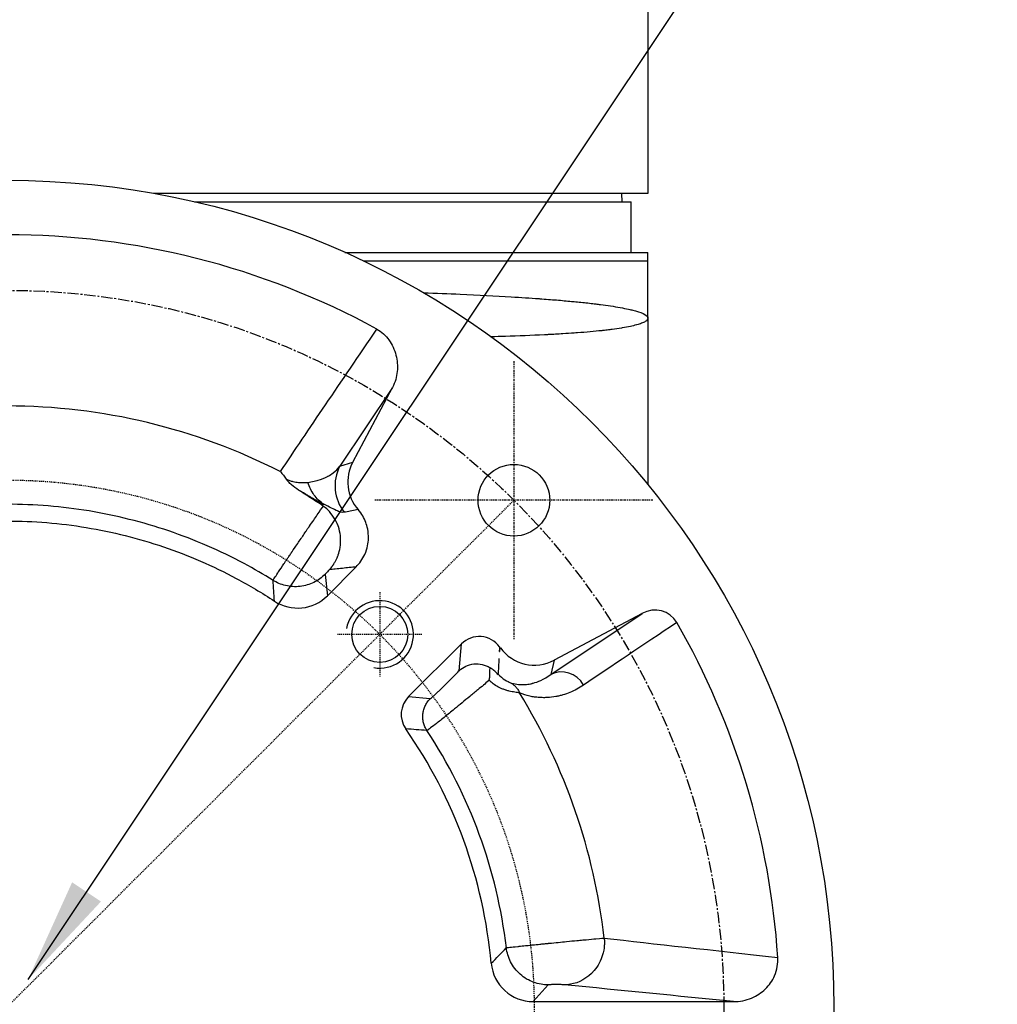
# Model space of a CAD drawing. Header units: millimetres. Extents: x 0 to 5219, y 0 to 2970.
# Tile 6 of 232: x 1006 to 1122, y 301 to 418. Entities that reach past the tile are written whole.
import ezdxf

# ---------------------------------------------------------------- set-up
doc = ezdxf.new("R2010")
doc.units = ezdxf.units.MM
doc.header["$LTSCALE"] = 0.2
doc.linetypes.add('CENTER2', pattern=[1.125, 0.75, -0.125, 0.125, -0.125])
doc.layers.add('02_Center Line', color=1, linetype='CENTER2')
doc.layers.add('05_Section Line', color=3, linetype='Continuous')
doc.styles.add('Rainbow-5.0 Style', font='malgunsl.ttf')
doc.dimstyles.new('Rainbow-5.0 Style', dxfattribs={"dimtxt": 4, "dimasz": 2.5, "dimexe": 1, "dimexo": 1, "dimgap": 1, "dimtad": 1, "dimdsep": 46, "dimtxsty": 'Rainbow-5.0 Style', "dimcen": 0, "dimclrd": 251, "dimclre": 251, "dimclrt": 7, "dimazin": 3, "dimtp": 0.1, "dimtm": 0.1, "dimtfac": 0.61, "dimtmove": 0, "dimatfit": 3, "dimfxl": 1, "dimlwd": -1, "dimlwe": -1, "dimarcsym": 1})

# ---------------------------------------------------------------- blocks, each defined once
blk = doc.blocks.new('A$C0ad0ff27')
for p, q in [((76, 187.5), (76, 96.5)), ((76, 96.5), (17.36, 96.5)), ((72.87, 96.5), (72.89, 95.5)), ((22.21, 95.5), (74, 95.5)), ((74, 89.5), (74, 95.5)), ((40.04, 89.5), (76, 89.5)), ((76, 81.7), (76, 89.5)), ((42.21, 88.5), (76, 88.5)), ((76, 81.7), (76, 61.95)), ((43.04, 79.22), (43.04, 79.22)), ((45.71, 73.49), (39.47, 64.15)), ((40.99, 64.61), (45.71, 73.49)), ((36.32, 69.3), (36.32, 69.3)), ((39.47, 64.14), (40.99, 64.61)), ((37.24, 59.58), (37.55, 59.62)), ((37.98, 48.78), (41.38, 52.19)), ((37.7, 51.31), (37.98, 48.78)), ((35.17, 49.95), (35.17, 49.95)), ((64.48, 39.44), (75.3, 46.67)), ((75.3, 46.67), (64.87, 41.13)), ((76, 43.31), (76, 43.31)), ((53.87, 43.06), (47.61, 36.81)), ((53.59, 39.87), (53.87, 43.06)), ((64.87, 41.13), (64.48, 39.44)), ((65.89, 39.74), (65.89, 39.74)), ((47.61, 36.81), (50.17, 36.57)), ((65.97, 7.73), (65.97, 7.73)), ((75.66, 7.62), (75.66, 7.62)), ((76, 7.58), (76, 7.58)), ((64.17, 2.62), (62.38, 0.64)), ((62.38, 0.64), (86.16, 0.64))]:
    blk.add_line(p, q)
for centre, radius in [((0, 0), 98.05), ((60.1, 60.1), 4.25), ((44.19, 44.19), 3.32)]:
    blk.add_circle(centre, radius)
for centre, radius, start, end in [((0, 0), 91.58, 61.3972, 118.6028), ((0, 0.01), 71.27, 62.9674, 90.0018), ((0, 0), 76, 62.5283, 62.5287), ((0, 0), 73.5, 62.7546, 62.7549), ((0, 0), 76, 58.3754, 58.3755), ((0, 0), 73.5, 58.8329, 58.8624), ((0, 0), 71, 55.72700063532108, 55.72701732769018), ((33, 57.16), 7.3, 325.1921, 325.2108), ((0, 0), 91.58, 3.687, 29.8681), ((0, 0), 76, 31.4081, 31.4083), ((0, 0), 71, 31.6918, 31.6921), ((0, 0), 71.1, 31.6274, 31.6276), ((0, 0), 71.28, 6.5793, 31.5168), ((0, 0), 73.5, 29.9388, 29.9406), ((0, 0), 76, 29.2563, 29.2564), ((0, 0), 57.64, 5.1617, 34.896), ((0, 0), 59.62, 6.7695, 33.3754), ((0, 0), 71, 6.589476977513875, 6.589523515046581), ((0, 0), 71.1, 6.586, 6.5861), ((0, 0), 73.5, 6.1795, 6.1796), ((0, 0), 76, 5.7588, 5.7593), ((0, 0), 71, 5.2522, 5.2523), ((0, 0), 71.1, 5.5264, 5.5266)]:
    blk.add_arc(centre, radius, start, end)
for centre, major_axis, ratio, start_param, end_param in [((45.41, 62.27), (4.79, 1.47), 0.99878, 2.355906, 3.557487), ((43.88, 61.8), (1.47, -4.78), 0.99878, 3.926503, 5.090458), ((34.44, 52.32), (-0.54, 4.98), 0.998997, 2.452387, 3.818879), ((76.67, 44.01), (-2.64, -1.77), 0.944371, 3.077588, 4.606031), ((55.99, 40.94), (0.26, 2.99), 0.998533, 5.430363, 7.153592), ((14.63, 10.6), (-36.77, 50.78), 0.865985, 4.715643, 4.717847), ((62.53, 45.55), (-1.15, -4.87), 0.998922, 5.57449, 7.00332), ((65.89, 36.8), (-1.67, 2.49), 0.944371, 4.636843, 6.177023), ((49.74, 34.69), (2.99, -0.28), 0.998975, 2.4513, 3.844775), ((62.39, 5.64), (-3.35, -3.72), 0.998897, 5.536854, 7.016194)]:
    blk.add_ellipse(centre, major_axis=major_axis, ratio=ratio, start_param=start_param, end_param=end_param)
for points, knots in [([(49.37, 84.71), (50.88, 84.66), (52.31, 84.6), (53.74, 84.54), (55.87, 84.44), (57.9, 84.34), (59.79, 84.23), (60.93, 84.16), (62.03, 84.09), (63.07, 84.01), (63.1, 84.01), (63.13, 84.01), (63.16, 84), (63.86, 83.95), (64.53, 83.9), (65.17, 83.85), (65.79, 83.8), (66.38, 83.74), (66.94, 83.69), (66.97, 83.69), (66.99, 83.69), (67.02, 83.68), (67.59, 83.63), (68.13, 83.57), (68.65, 83.52), (68.92, 83.49), (69.19, 83.46), (69.45, 83.43), (69.57, 83.41), (69.7, 83.4), (69.83, 83.38), (69.89, 83.37), (69.95, 83.37), (70.01, 83.36), (70.08, 83.35), (70.15, 83.34), (70.2, 83.33), (70.25, 83.33), (70.31, 83.32), (70.37, 83.31), (71.19, 83.21), (71.98, 83.09), (72.7, 82.96), (73.06, 82.89), (73.39, 82.83), (73.7, 82.76), (73.88, 82.72), (74.05, 82.68), (74.21, 82.64), (74.32, 82.61), (74.43, 82.58), (74.53, 82.55), (75, 82.42), (75.37, 82.28), (75.63, 82.13), (75.87, 82), (76, 81.85), (76, 81.7)], [0.723966, 0.723966, 0.723966, 0.723966, 0.7499738, 0.7499738, 0.7499738, 0.7889478, 0.7889478, 0.7889478, 0.8125, 0.8125, 0.8125, 0.8131921, 0.8131921, 0.8131921, 0.8288728, 0.8288728, 0.8288728, 0.84375, 0.84375, 0.84375, 0.8444134, 0.8444134, 0.8444134, 0.859375, 0.859375, 0.859375, 0.8671875, 0.8671875, 0.8671875, 0.8710937, 0.8710937, 0.8710937, 0.8730469, 0.8730469, 0.8730469, 0.8749735, 0.8749735, 0.8749735, 0.8773485, 0.8773485, 0.8773485, 0.9115235, 0.9115235, 0.9115235, 0.9281399, 0.9281399, 0.9281399, 0.9375, 0.9375, 0.9375, 0.9439123, 0.9439123, 0.9439123, 0.973127, 0.973127, 0.973127, 1, 1, 1, 1]), ([(76, 81.7), (76, 81.57), (75.89, 81.43), (75.67, 81.29), (75.66, 81.29), (75.66, 81.29), (75.66, 81.29), (75.55, 81.22), (75.4, 81.15), (75.23, 81.09), (75.07, 81.02), (74.89, 80.97), (74.66, 80.9), (74.65, 80.9), (74.64, 80.89), (74.63, 80.89), (74.41, 80.83), (74.17, 80.77), (73.91, 80.72), (73.63, 80.65), (73.32, 80.6), (72.99, 80.54), (72.95, 80.53), (72.9, 80.53), (72.86, 80.52), (72.51, 80.46), (72.15, 80.41), (71.76, 80.36), (71.56, 80.33), (71.36, 80.31), (71.16, 80.28), (71.05, 80.27), (70.95, 80.26), (70.84, 80.24), (70.78, 80.24), (70.72, 80.23), (70.66, 80.22), (70.62, 80.22), (70.57, 80.21), (70.53, 80.21), (69.63, 80.11), (68.67, 80.03), (67.66, 79.95), (67.53, 79.94), (67.4, 79.93), (67.26, 79.93), (66.82, 79.89), (66.36, 79.86), (65.91, 79.84), (65.33, 79.8), (64.75, 79.77), (64.17, 79.74), (64.11, 79.74), (64.04, 79.73), (63.98, 79.73), (63.97, 79.73), (63.95, 79.73), (63.94, 79.73), (63.87, 79.72), (63.81, 79.72), (63.72, 79.72), (62.21, 79.64), (60.65, 79.58), (59.09, 79.53), (58.53, 79.51), (57.97, 79.49), (57.42, 79.48)], [0, 0, 0, 0, 0.061969, 0.061969, 0.061969, 0.0625, 0.0625, 0.0625, 0.09375, 0.09375, 0.09375, 0.1234255, 0.1234255, 0.1234255, 0.125, 0.125, 0.125, 0.1531538, 0.1531538, 0.1531538, 0.1836029, 0.1836029, 0.1836029, 0.1875, 0.1875, 0.1875, 0.21875, 0.21875, 0.21875, 0.234375, 0.234375, 0.234375, 0.2421875, 0.2421875, 0.2421875, 0.2469884, 0.2469884, 0.2469884, 0.25, 0.25, 0.25, 0.3052191, 0.3052191, 0.3052191, 0.3125, 0.3125, 0.3125, 0.3368038, 0.3368038, 0.3368038, 0.3671875, 0.3671875, 0.3671875, 0.3705126, 0.3705126, 0.3705126, 0.3710937, 0.3710937, 0.3710937, 0.375, 0.375, 0.375, 0.4375, 0.4375, 0.4375, 0.4597987, 0.4597987, 0.4597987, 0.4597987]), ([(43.84, 80.4), (44.13, 80.25), (44.39, 80.06), (44.87, 79.62), (45.09, 79.37), (45.66, 78.57), (45.94, 77.96), (46.27, 76.68), (46.32, 76.02), (46.2, 74.72), (46.02, 74.07), (45.71, 73.49)], [0.0000132, 0.0000132, 0.0000132, 0.0000132, 0.0975688, 0.0975688, 0.1951565, 0.1951565, 0.3935583, 0.3935583, 0.588762, 0.588762, 0.7867487, 0.7867487, 0.7867487, 0.7867487]), ([(33.1, 62.59), (33.23, 62.53), (33.36, 62.48), (33.5, 62.43), (33.62, 62.39), (33.75, 62.35), (33.89, 62.32), (34, 62.3), (34.12, 62.27), (34.24, 62.26), (34.35, 62.24), (34.46, 62.23), (34.57, 62.22), (34.65, 62.21), (34.72, 62.21), (34.8, 62.2), (34.92, 62.2), (35.04, 62.2), (35.17, 62.2), (35.35, 62.2), (35.52, 62.21), (35.66, 62.22)], [0.0005528, 0.0005528, 0.0005528, 0.0005528, 0.1752981, 0.1752981, 0.1752981, 0.3335854, 0.3335854, 0.3335854, 0.4725832, 0.4725832, 0.4725832, 0.5968647, 0.5968647, 0.5968647, 0.679404, 0.679404, 0.679404, 0.8135635, 0.8135635, 0.8135635, 1, 1, 1, 1]), ([(34.56, 61.31), (34.27, 61.5), (33.99, 61.71), (33.6, 62.04), (33.46, 62.16), (33.26, 62.38), (33.18, 62.47), (33.12, 62.55)], [-0.1754155, -0.1754155, -0.1754155, -0.1754155, -0.0910404, -0.0910404, -0.0442092, -0.0442092, -0.0074991, -0.0074991, -0.0074991, -0.0074991]), ([(37.55, 59.62), (37.11, 59.91), (36.71, 60.29), (36.39, 60.74), (36.08, 61.18), (35.85, 61.69), (35.66, 62.2)], [0, 0, 0, 0, 0.5000156, 0.5000156, 0.5000156, 0.9943465, 0.9943465, 0.9943465, 0.9943465]), ([(37.55, 59.62), (37.45, 59.67), (37.35, 59.72), (37.26, 59.77), (37.16, 59.82), (37.08, 59.87), (36.97, 59.93), (36.91, 59.96), (36.86, 59.98), (36.81, 60.01), (36.75, 60.05), (36.69, 60.08), (36.63, 60.11), (36.52, 60.17), (36.42, 60.23), (36.29, 60.3), (36.17, 60.37), (36.05, 60.44), (35.93, 60.51), (35.92, 60.51), (35.91, 60.52), (35.9, 60.52), (35.77, 60.6), (35.66, 60.67), (35.51, 60.75), (35.48, 60.77), (35.44, 60.79), (35.41, 60.81), (35.23, 60.91), (35.03, 61.03), (34.83, 61.15), (34.74, 61.2), (34.65, 61.26), (34.56, 61.31)], [0, 0, 0, 0, 0.125, 0.125, 0.125, 0.25, 0.25, 0.25, 0.3088546, 0.3088546, 0.3088546, 0.375, 0.375, 0.375, 0.5, 0.5, 0.5, 0.6172449, 0.6172449, 0.6172449, 0.625, 0.625, 0.625, 0.75, 0.75, 0.75, 0.7768104, 0.7768104, 0.7768104, 0.9302944, 0.9302944, 0.9302944, 0.9997639, 0.9997639, 0.9997639, 0.9997639]), ([(31.53, 50.6), (30.41, 51.3), (26.45, 53.59), (19.25, 56.71), (9.75, 59.09), (3.25, 59.62), (0, 59.62)], [0.0000075, 0.0000075, 0.0000075, 0.0000075, 0.1189808, 0.4126646, 0.7063484, 1, 1, 1, 1]), ([(37.5, 59.4), (37.46, 59.43), (37.41, 59.46), (37.33, 59.52), (37.28, 59.55), (37.24, 59.58)], [-0.03208084, -0.03208084, -0.03208084, -0.03208084, -0.01610652, -0.01610652, -0.00013544, -0.00013544, -0.00013544, -0.00013544]), ([(39.99, 58.67), (39.88, 58.65), (39.76, 58.65), (39.55, 58.69), (39.48, 58.71), (39.37, 58.75), (39.33, 58.77), (39.27, 58.79), (39.25, 58.8), (39.21, 58.81), (39.19, 58.82), (38.75, 59.01), (38.22, 59.32), (37.55, 59.62)], [0.0000285, 0.0000285, 0.0000285, 0.0000285, 0.25, 0.25, 0.375, 0.375, 0.4375, 0.4375, 0.46875, 0.46875, 0.5, 0.5, 1, 1, 1, 1]), ([(31.53, 50.6), (31.54, 50.62), (31.6, 50.71), (31.72, 50.9), (31.81, 51.04), (31.94, 51.24), (32.11, 51.49), (32.14, 51.54), (32.17, 51.58), (32.2, 51.63), (32.38, 51.89), (32.59, 52.21), (32.83, 52.57), (32.86, 52.63), (32.9, 52.68), (32.93, 52.73), (33.05, 52.9), (33.17, 53.08), (33.29, 53.26), (33.37, 53.38), (33.46, 53.51), (33.55, 53.64), (33.59, 53.7), (33.63, 53.77), (33.68, 53.83), (33.7, 53.87), (33.72, 53.9), (33.74, 53.93), (33.77, 53.97), (33.81, 54.02), (33.81, 54.03), (33.82, 54.05), (33.83, 54.06), (33.84, 54.08), (33.95, 54.24), (34.15, 54.53), (34.46, 54.98), (34.57, 55.15), (34.7, 55.34), (34.85, 55.55), (34.91, 55.65), (34.98, 55.75), (35.05, 55.85), (35.16, 56.02), (35.28, 56.19), (35.41, 56.38), (35.47, 56.47), (35.54, 56.57), (35.6, 56.66), (35.67, 56.76), (35.76, 56.89), (35.81, 56.96), (35.82, 56.98), (35.84, 57), (35.85, 57.03), (36.21, 57.54), (36.52, 57.99), (36.78, 58.37), (37.08, 58.8), (37.31, 59.14), (37.5, 59.4)], [0.0000119, 0.0000119, 0.0000119, 0.0000119, 0.1393839, 0.1393839, 0.1393839, 0.25, 0.25, 0.25, 0.2686994, 0.2686994, 0.2686994, 0.375, 0.375, 0.375, 0.3898097, 0.3898097, 0.3898097, 0.4375, 0.4375, 0.4375, 0.46875, 0.46875, 0.46875, 0.484375, 0.484375, 0.484375, 0.4921875, 0.4921875, 0.4921875, 0.5, 0.5, 0.5, 0.5116496, 0.5116496, 0.5116496, 0.625, 0.625, 0.625, 0.6682907, 0.6682907, 0.6682907, 0.6875, 0.6875, 0.6875, 0.71875, 0.71875, 0.71875, 0.734375, 0.734375, 0.734375, 0.75, 0.75, 0.75, 0.7548814, 0.7548814, 0.7548814, 0.8686266, 0.8686266, 0.8686266, 1, 1, 1, 1]), ([(38.21, 51.86), (38.29, 51.94), (38.38, 52.05), (38.5, 52.2), (38.56, 52.28), (38.62, 52.36), (38.69, 52.46), (38.75, 52.56), (38.83, 52.69), (38.89, 52.79), (39, 52.98), (39.11, 53.21), (39.22, 53.49), (39.24, 53.53), (39.25, 53.57), (39.26, 53.61), (39.36, 53.87), (39.44, 54.2), (39.49, 54.49), (39.55, 54.9), (39.58, 55.38), (39.52, 55.91), (39.48, 56.25), (39.4, 56.61), (39.28, 56.97), (39.26, 57), (39.25, 57.03), (39.24, 57.07), (39.11, 57.42), (38.94, 57.77), (38.72, 58.1), (38.52, 58.41), (38.29, 58.69), (38.03, 58.95), (37.86, 59.11), (37.68, 59.26), (37.5, 59.4)], [0, 0, 0, 0, 0.125, 0.125, 0.125, 0.1875, 0.1875, 0.1875, 0.25, 0.25, 0.25, 0.375, 0.375, 0.375, 0.3915371, 0.3915371, 0.3915371, 0.5, 0.5, 0.5, 0.65191, 0.65191, 0.65191, 0.75, 0.75, 0.75, 0.7590759, 0.7590759, 0.7590759, 0.8551688, 0.8551688, 0.8551688, 0.9435134, 0.9435134, 0.9435134, 0.99999, 0.99999, 0.99999, 0.99999]), ([(41.63, 58.99), (41.13, 58.9), (40.63, 58.81), (40.13, 58.7), (40.08, 58.69), (40.03, 58.68), (39.99, 58.67)], [0.0007765, 0.0007765, 0.0007765, 0.0007765, 0.9151845, 0.9151845, 0.9151845, 1, 1, 1, 1]), ([(41.38, 52.19), (41.78, 52.59), (42.15, 53.09), (42.73, 54.39), (42.83, 55.05), (42.88, 56.39), (42.69, 57.04), (42.35, 57.97), (42.06, 58.5), (41.63, 58.99)], [0.000001, 0.000001, 0.000001, 0.000001, 0.169453, 0.169453, 0.374619, 0.374619, 0.729106, 0.729106, 1.152073, 1.152073, 1.152073, 1.152073]), ([(-31.7, 48.14), (-30.23, 49.11), (-26.02, 51.62), (-18.61, 54.83), (-9.43, 57.12), (0, 57.9), (9.43, 57.12), (18.61, 54.83), (26.02, 51.62), (30.23, 49.11), (31.7, 48.14)], [0, 0, 0, 0, 0.078407, 0.218934, 0.359461, 0.499988, 0.640515, 0.781042, 0.921569, 1, 1, 1, 1]), ([(38.21, 51.86), (38.2, 51.85), (38.19, 51.84), (38.18, 51.83), (38.12, 51.77), (38.05, 51.69), (37.99, 51.63), (37.93, 51.57), (37.88, 51.51), (37.84, 51.47), (37.79, 51.42), (37.76, 51.38), (37.74, 51.36), (37.72, 51.33), (37.7, 51.31), (37.7, 51.31)], [0, 0, 0, 0, 0.036797, 0.036797, 0.036797, 0.277597, 0.277597, 0.277597, 0.518398, 0.518398, 0.518398, 0.759199, 0.759199, 0.759199, 1, 1, 1, 1]), ([(41.38, 52.19), (40.85, 52.14), (40.02, 52.05), (38.96, 51.94), (38.44, 51.89), (38.21, 51.86)], [0.0253777, 0.0253777, 0.0253777, 0.0253777, 0.5219598, 0.7869311, 1, 1, 1, 1]), ([(37.7, 51.31), (37.52, 51.12), (37.31, 50.95), (37.1, 50.79), (36.87, 50.63), (36.64, 50.49), (36.39, 50.36), (36.13, 50.24), (35.86, 50.13), (35.59, 50.05), (35.31, 49.97), (35.03, 49.91), (34.74, 49.88), (34.45, 49.85), (34.16, 49.84), (33.87, 49.86), (33.59, 49.87), (33.3, 49.91), (33.03, 49.98), (32.76, 50.04), (32.49, 50.13), (32.24, 50.24), (31.99, 50.34), (31.75, 50.46), (31.53, 50.6)], [0, 0, 0, 0, 0.118727, 0.118727, 0.118727, 0.242627, 0.242627, 0.242627, 0.370346, 0.370346, 0.370346, 0.5, 0.5, 0.5, 0.629658, 0.629658, 0.629658, 0.757377, 0.757377, 0.757377, 0.881277, 0.881277, 0.881277, 1, 1, 1, 1]), ([(50.17, 36.56), (50.18, 36.56), (50.23, 36.6), (50.31, 36.66), (50.37, 36.71), (50.44, 36.78), (50.54, 36.86), (50.57, 36.89), (50.61, 36.92), (50.64, 36.96), (50.78, 37.08), (50.94, 37.23), (51.13, 37.41), (51.21, 37.49), (51.3, 37.57), (51.39, 37.66), (51.5, 37.76), (51.61, 37.87), (51.72, 37.98), (51.97, 38.23), (52.24, 38.5), (52.5, 38.76), (52.67, 38.93), (52.84, 39.1), (53, 39.26), (53.2, 39.46), (53.39, 39.66), (53.58, 39.86), (53.59, 39.86), (53.59, 39.87), (53.59, 39.87)], [0, 0, 0, 0, 0.141812, 0.141812, 0.141812, 0.25, 0.25, 0.25, 0.2898443, 0.2898443, 0.2898443, 0.4342454, 0.4342454, 0.4342454, 0.5, 0.5, 0.5, 0.57676, 0.57676, 0.57676, 0.75, 0.75, 0.75, 0.8622218, 0.8622218, 0.8622218, 0.9973402, 0.9973402, 0.9973402, 0.9999958, 0.9999958, 0.9999958, 0.9999958]), ([(53.59, 39.87), (53.61, 39.89), (53.63, 39.91), (53.87, 40.12), (54.11, 40.29), (54.68, 40.55), (55.01, 40.65), (55.68, 40.72), (56.02, 40.7), (56.67, 40.55), (56.98, 40.42), (57.27, 40.24)], [-0.4199118, -0.4199118, -0.4199118, -0.4199118, -0.4110368, -0.4110368, -0.312101, -0.312101, -0.2050262, -0.2050262, -0.1005121, -0.1005121, -0.0000158, -0.0000158, -0.0000158, -0.0000158]), ([(57.16, 38.74), (57.16, 38.76), (57.17, 38.79), (57.17, 38.82), (57.18, 38.84), (57.18, 38.85), (57.19, 38.87), (57.2, 38.93), (57.22, 39.05), (57.23, 39.1), (57.25, 39.18), (57.26, 39.3), (57.26, 39.41), (57.26, 39.43), (57.26, 39.45), (57.26, 39.47), (57.26, 39.69), (57.26, 39.93), (57.27, 40.16), (57.27, 40.19), (57.27, 40.22), (57.27, 40.24)], [0.0000925, 0.0000925, 0.0000925, 0.0000925, 0.0842455, 0.0842455, 0.0842455, 0.125, 0.125, 0.125, 0.25, 0.25, 0.25, 0.4589479, 0.4589479, 0.4589479, 0.5, 0.5, 0.5, 0.948244, 0.948244, 0.948244, 0.9997998, 0.9997998, 0.9997998, 0.9997998]), ([(58.2, 39.4), (58.17, 39.43), (58.15, 39.47), (58.11, 39.52), (58.09, 39.55), (58.05, 39.6), (58.03, 39.63), (57.98, 39.69), (57.95, 39.72), (57.88, 39.8), (57.82, 39.85), (57.62, 40.02), (57.46, 40.14), (57.27, 40.24)], [0.00074034, 0.00074034, 0.00074034, 0.00074034, 0.01323175, 0.01323175, 0.02283761, 0.02283761, 0.03371495, 0.03371495, 0.04575661, 0.04575661, 0.06615923, 0.06615923, 0.09374158, 0.09374158, 0.09374158, 0.09374158]), ([(57.16, 38.74), (57.13, 38.72), (57.11, 38.7), (57.08, 38.68), (56.7, 38.35), (56.27, 37.99), (55.83, 37.62), (55.51, 37.37), (55.19, 37.1), (54.86, 36.83), (54.26, 36.34), (53.63, 35.82), (53.06, 35.35), (52.85, 35.18), (52.64, 35.01), (52.45, 34.85), (52.23, 34.67), (52.01, 34.49), (51.81, 34.32), (51.43, 34.01), (51.07, 33.74), (50.77, 33.51), (50.48, 33.28), (50.25, 33.11), (50.08, 32.99), (49.91, 32.87), (49.81, 32.8), (49.79, 32.8)], [0, 0, 0, 0, 0.0092941, 0.0092941, 0.0092941, 0.1508031, 0.1508031, 0.1508031, 0.25, 0.25, 0.25, 0.4320715, 0.4320715, 0.4320715, 0.5, 0.5, 0.5, 0.5785731, 0.5785731, 0.5785731, 0.7230305, 0.7230305, 0.7230305, 0.8634665, 0.8634665, 0.8634665, 0.9999897, 0.9999897, 0.9999897, 0.9999897]), ([(60.77, 37.26), (60.61, 37.27), (60.42, 37.3), (60.2, 37.33), (60.1, 37.35), (59.99, 37.37), (59.88, 37.39), (59.77, 37.41), (59.65, 37.44), (59.54, 37.47), (59.42, 37.5), (59.31, 37.53), (59.19, 37.56), (59.15, 37.58), (59.11, 37.59), (59.06, 37.61), (58.99, 37.63), (58.92, 37.66), (58.85, 37.68), (58.74, 37.72), (58.63, 37.77), (58.52, 37.82), (58.41, 37.87), (58.31, 37.92), (58.21, 37.97), (58.01, 38.08), (57.81, 38.2), (57.63, 38.34), (57.47, 38.46), (57.31, 38.6), (57.16, 38.74)], [0.0001038, 0.0001038, 0.0001038, 0.0001038, 0.1969889, 0.1969889, 0.1969889, 0.2911502, 0.2911502, 0.2911502, 0.3815194, 0.3815194, 0.3815194, 0.4678175, 0.4678175, 0.4678175, 0.5, 0.5, 0.5, 0.5505519, 0.5505519, 0.5505519, 0.6318453, 0.6318453, 0.6318453, 0.7115933, 0.7115933, 0.7115933, 0.865411, 0.865411, 0.865411, 0.9999948, 0.9999948, 0.9999948, 0.9999948]), ([(59.69, 38.46), (60.16, 38.3), (60.71, 38.21), (61.3, 38.24), (61.37, 38.24), (61.41, 38.24), (61.46, 38.25), (61.55, 38.25), (61.65, 38.26), (61.75, 38.28), (61.85, 38.29), (61.96, 38.31), (62.06, 38.33), (62.12, 38.34), (62.17, 38.35), (62.22, 38.37), (62.25, 38.37), (62.27, 38.38), (62.3, 38.39), (62.33, 38.39), (62.37, 38.4), (62.38, 38.41), (62.9, 38.54), (63.64, 38.82), (64.48, 39.44)], [0, 0, 0, 0, 0.28125, 0.28125, 0.28125, 0.3125, 0.3125, 0.3125, 0.375, 0.375, 0.375, 0.4375, 0.4375, 0.4375, 0.46875, 0.46875, 0.46875, 0.484375, 0.484375, 0.484375, 0.5, 0.5, 0.5, 0.999992, 0.999992, 0.999992, 0.999992]), ([(59.69, 38.46), (59.81, 38.4), (59.92, 38.33), (60.02, 38.25), (60.13, 38.16), (60.23, 38.07), (60.32, 37.97), (60.41, 37.87), (60.5, 37.75), (60.57, 37.64), (60.65, 37.52), (60.71, 37.39), (60.77, 37.26)], [0.0021946, 0.0021946, 0.0021946, 0.0021946, 0.2469922, 0.2469922, 0.2469922, 0.4999474, 0.4999474, 0.4999474, 0.7528733, 0.7528733, 0.7528733, 1, 1, 1, 1]), ([(68.36, 38.18), (67.83, 37.82), (67.29, 37.53), (66.47, 37.2), (66.19, 37.1), (65.77, 36.97), (65.56, 36.92), (65.35, 36.87), (65.21, 36.84), (65.15, 36.83), (64.74, 36.75), (64.41, 36.71), (63.92, 36.69), (63.67, 36.68), (63.43, 36.69), (63.27, 36.69), (63.2, 36.7), (62.91, 36.72), (62.63, 36.74), (62.36, 36.79), (62.18, 36.82), (62.1, 36.84), (61.58, 36.96), (61.17, 37.09), (60.77, 37.26)], [0, 0, 0, 0, 0.25, 0.25, 0.375, 0.375, 0.4375, 0.46875, 0.46875, 0.5, 0.5, 0.625, 0.625, 0.6875, 0.71875, 0.71875, 0.75, 0.75, 0.8125, 0.84375, 0.84375, 0.875, 0.875, 1, 1, 1, 1]), ([(49.79, 32.8), (49.7, 32.93), (49.62, 33.08), (49.55, 33.22), (49.49, 33.38), (49.43, 33.54), (49.39, 33.7), (49.34, 33.87), (49.32, 34.05), (49.3, 34.22), (49.29, 34.4), (49.29, 34.57), (49.31, 34.75), (49.33, 34.93), (49.36, 35.1), (49.41, 35.27), (49.46, 35.44), (49.52, 35.6), (49.6, 35.76), (49.67, 35.91), (49.76, 36.06), (49.86, 36.2), (49.95, 36.33), (50.05, 36.45), (50.17, 36.56)], [0, 0, 0, 0, 0.118632, 0.118632, 0.118632, 0.242636, 0.242636, 0.242636, 0.370622, 0.370622, 0.370622, 0.5, 0.5, 0.5, 0.630633, 0.630633, 0.630633, 0.758617, 0.758617, 0.758617, 0.882621, 0.882621, 0.882621, 1, 1, 1, 1]), ([(59.2, 7.03), (59.23, 7.03), (59.37, 7.05), (59.63, 7.08), (59.85, 7.11), (60.15, 7.14), (60.55, 7.18), (60.6, 7.19), (60.66, 7.19), (60.72, 7.2), (60.95, 7.22), (61.2, 7.25), (61.48, 7.28), (61.69, 7.3), (61.92, 7.32), (62.16, 7.35), (62.22, 7.35), (62.28, 7.36), (62.34, 7.37), (62.61, 7.39), (62.89, 7.42), (63.18, 7.45), (63.21, 7.46), (63.25, 7.46), (63.29, 7.46), (63.43, 7.48), (63.58, 7.49), (63.73, 7.51), (63.82, 7.52), (63.91, 7.53), (64.01, 7.54), (64.05, 7.54), (64.1, 7.54), (64.15, 7.55), (64.2, 7.55), (64.22, 7.56), (64.29, 7.56), (65.02, 7.64), (65.72, 7.7), (66.35, 7.77), (66.79, 7.81), (67.2, 7.85), (67.57, 7.88), (67.82, 7.91), (68.05, 7.93), (68.26, 7.95), (68.81, 8), (69.24, 8.04), (69.58, 8.07), (69.66, 8.08), (69.74, 8.08), (69.81, 8.09), (70.49, 8.15), (70.71, 8.16), (70.8, 8.17), (70.8, 8.17), (70.81, 8.17), (70.81, 8.17)], [0, 0, 0, 0, 0.1379263, 0.1379263, 0.1379263, 0.25, 0.25, 0.25, 0.2662407, 0.2662407, 0.2662407, 0.3272792, 0.3272792, 0.3272792, 0.375, 0.375, 0.375, 0.3864319, 0.3864319, 0.3864319, 0.4375, 0.4375, 0.4375, 0.443923, 0.443923, 0.443923, 0.46875, 0.46875, 0.46875, 0.484375, 0.484375, 0.484375, 0.4921875, 0.4921875, 0.4921875, 0.5, 0.5, 0.5, 0.5733104, 0.5733104, 0.5733104, 0.625, 0.625, 0.625, 0.6597995, 0.6597995, 0.6597995, 0.75, 0.75, 0.75, 0.7720493, 0.7720493, 0.7720493, 0.9832853, 0.9832853, 0.9832853, 0.9981742, 0.9981742, 0.9981742, 0.9981742]), ([(64.17, 2.62), (63.88, 2.62), (63.6, 2.64), (63.32, 2.69), (63.02, 2.74), (62.73, 2.82), (62.45, 2.92), (62.16, 3.03), (61.88, 3.17), (61.61, 3.32), (61.34, 3.49), (61.08, 3.67), (60.85, 3.88), (60.61, 4.09), (60.4, 4.32), (60.2, 4.57), (60.02, 4.82), (59.85, 5.08), (59.71, 5.36), (59.57, 5.63), (59.46, 5.9), (59.38, 6.19), (59.3, 6.46), (59.24, 6.74), (59.2, 7.03)], [0, 0, 0, 0, 0.1176075, 0.1176075, 0.1176075, 0.2412442, 0.2412442, 0.2412442, 0.3694144, 0.3694144, 0.3694144, 0.5, 0.5, 0.5, 0.6303686, 0.6303686, 0.6303686, 0.7585395, 0.7585395, 0.7585395, 0.8821755, 0.8821755, 0.8821755, 0.9998341, 0.9998341, 0.9998341, 0.9998341]), ([(70.81, 8.17), (70.83, 8.01), (70.84, 7.86), (70.84, 7.7), (70.84, 7.62), (70.83, 7.54), (70.83, 7.45), (70.83, 7.41), (70.83, 7.37), (70.82, 7.33), (70.82, 7.29), (70.82, 7.22), (70.81, 7.21), (70.81, 7.15), (70.8, 6.89), (70.68, 6.42), (70.67, 6.35), (70.64, 6.24), (70.62, 6.2), (70.43, 5.53), (70.08, 4.86), (69.61, 4.31), (68.85, 3.42), (67.79, 2.85), (66.8, 2.69), (66.57, 2.65), (66.34, 2.63), (66.12, 2.63)], [0.000023, 0.000023, 0.000023, 0.000023, 0.0625, 0.0625, 0.0625, 0.09375, 0.09375, 0.09375, 0.109375, 0.109375, 0.109375, 0.125, 0.125, 0.125, 0.234375, 0.234375, 0.234375, 0.25, 0.25, 0.25, 0.5, 0.5, 0.5, 0.9054526, 0.9054526, 0.9054526, 1, 1, 1, 1]), ([(86.16, 0.64), (86.9, 0.64), (87.62, 0.78), (88.9, 1.32), (89.46, 1.68), (90.39, 2.59), (90.76, 3.12), (91.17, 4.07), (91.28, 4.44), (91.4, 5.17), (91.42, 5.53), (91.39, 5.89)], [0.000001, 0.000001, 0.000001, 0.000001, 0.2192769, 0.2192769, 0.4164845, 0.4164845, 0.6106081, 0.6106081, 0.7262343, 0.7262343, 0.8340405, 0.8340405, 0.8340405, 0.8340405]), ([(66.12, 2.63), (66.08, 2.63), (66.02, 2.64), (65.95, 2.64), (65.88, 2.64), (65.79, 2.65), (65.69, 2.65), (65.59, 2.65), (65.48, 2.65), (65.37, 2.65), (65.25, 2.65), (65.14, 2.65), (65.02, 2.65), (64.96, 2.65), (64.91, 2.65), (64.85, 2.65), (64.8, 2.65), (64.74, 2.65), (64.69, 2.65), (64.64, 2.65), (64.59, 2.65), (64.55, 2.65), (64.5, 2.64), (64.46, 2.64), (64.42, 2.64), (64.34, 2.64), (64.28, 2.63), (64.24, 2.63), (64.19, 2.63), (64.17, 2.62), (64.17, 2.62)], [0, 0, 0, 0, 0.125, 0.125, 0.125, 0.25, 0.25, 0.25, 0.375, 0.375, 0.375, 0.5, 0.5, 0.5, 0.5625, 0.5625, 0.5625, 0.625, 0.625, 0.625, 0.6875, 0.6875, 0.6875, 0.75, 0.75, 0.75, 0.875, 0.875, 0.875, 1, 1, 1, 1])]:
    blk.add_open_spline(points, degree=3, knots=knots)
for points in [[(32.4, 63.5), (35.74, 68.44), (39.56, 74.07), (43.84, 80.4)], [(32.4, 63.5), (32.65, 63.23), (32.88, 62.92), (33.1, 62.59)], [(35.66, 62.22), (37.21, 62.41), (38.47, 62.92), (39.47, 64.14)], [(37.24, 59.58), (36.37, 60.14), (35.47, 60.72), (34.56, 61.31)], [(31.7, 48.14), (31.65, 48.96), (31.59, 49.78), (31.53, 50.6)], [(79.42, 45.61), (75.4, 42.91), (71.72, 40.43), (68.36, 38.18)], [(58.37, 42.15), (58.37, 42.16), (58.37, 42.17), (58.38, 42.18)], [(58.41, 42.71), (58.4, 42.53), (58.38, 42.35), (58.38, 42.18)], [(58.38, 42.18), (58.41, 42.32), (58.45, 42.46), (58.49, 42.6)], [(58.33, 41.34), (58.3, 40.69), (58.25, 40.04), (58.2, 39.4)], [(58.2, 39.51), (58.77, 38.89), (59.37, 38.58), (59.69, 38.46)], [(58.2, 39.4), (58.2, 39.4), (58.2, 39.4), (58.2, 39.4)], [(49.79, 32.8), (48.94, 32.86), (48.11, 32.92), (47.28, 32.98)], [(57.41, 5.19), (58.01, 5.78), (58.61, 6.4), (59.2, 7.03)], [(70.81, 8.17), (76.79, 7.49), (83.64, 6.73), (91.39, 5.89)], [(86.16, 0.64), (79.51, 1.3), (72.83, 1.97), (66.12, 2.63)]]:
    blk.add_open_spline(points, degree=3)
at = {"layer": '02_Center Line', "ltscale": 1.525901}
for p, q in [((60.1, 76.59), (60.1, 43.62)), ((76.59, 60.1), (43.62, 60.1))]:
    blk.add_line(p, q, dxfattribs=at)
at = {"layer": '02_Center Line'}
for p, q in [((-60, -60), (60.1, 60.1)), ((44.19, 49.19), (44.19, 39.19)), ((49.19, 44.19), (39.19, 44.19))]:
    blk.add_line(p, q, dxfattribs=at)
at = {"layer": '02_Center Line', "ltscale": 8.971334}
blk.add_circle((0, 0), 85, dxfattribs=at)
at = {"layer": '02_Center Line'}
blk.add_circle((0, 0), 62.5, dxfattribs=at)
at = {"layer": '05_Section Line'}
blk.add_arc((44.19, 44.19), 4, 260, 170, dxfattribs=at)

msp = doc.modelspace()

# ---------------------------------------------------------------- block references
msp.add_blockref('A$C0ad0ff27', (1004.425, 301.014))

# ---------------------------------------------------------------- leaders
at = {"annotation_type": 0, "has_hookline": 1, "hookline_direction": 0, "text_width": 257.213}
msp.add_leader([(1006.898, 304.263), (1124.206, 480.009), (1136.706, 480.009)], dimstyle='Rainbow-5.0 Style', override={"dimscale": 5}, dxfattribs=at)

doc.saveas('drawing.dxf')
